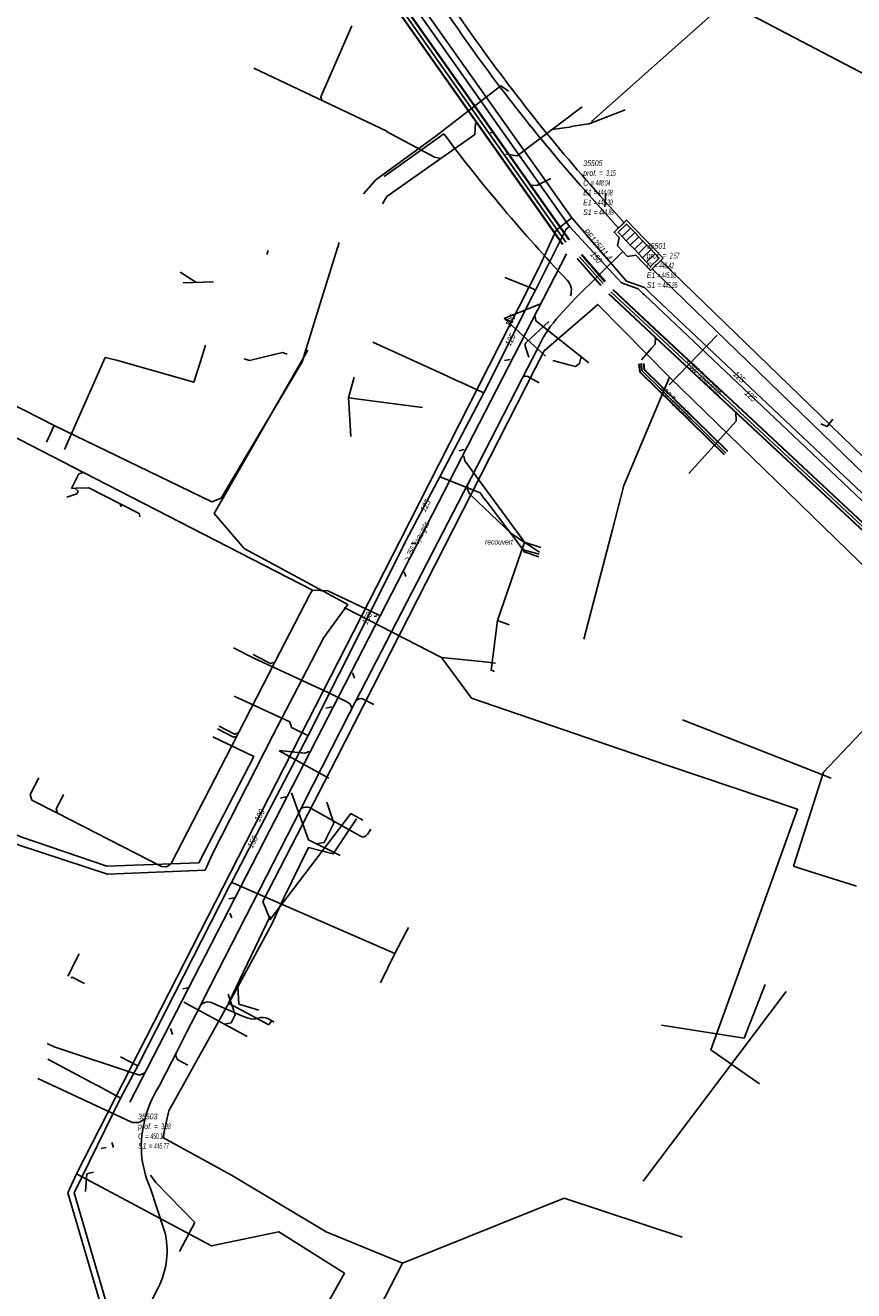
# Model space of a CAD drawing. Header units: metres. Extents: x 2695563 to 2696938, y 1260544 to 1262032.
# Tile 130 of 256: x 2696604 to 2696677, y 1261103 to 1261215. Entities that reach past the tile are written whole.
import ezdxf

# ---------------------------------------------------------------- set-up
doc = ezdxf.new("R2010")
doc.units = ezdxf.units.M
doc.header["$LTSCALE"] = 100
doc.linetypes.add('AUSGEZOGEN', pattern=[0])
for name, color, linetype in [('Eau portable_Cadastre des conduites_Conduite', 171, 'AUSGEZOGEN'), ('Eau potable_Cadastre des conduites_Conduite_Texte', 171, 'AUSGEZOGEN'), ('EU_Cadastre des conduites', 24, 'AUSGEZOGEN'), ('EU_Cadastre des conduites – Texte', 7, 'AUSGEZOGEN'), ('EU_Cadastre des conduites_Regard normalisé – Texte', 24, 'AUSGEZOGEN'), ('Gaz_Cadastre des conduites_Conduite', 32, 'AUSGEZOGEN'), ('Gaz_Cadastre des conduites_Conduite_Texte', 32, 'AUSGEZOGEN'), ('Réseau électrique_Cadastre des conduite_Bord du tracé', 1, 'AUSGEZOGEN'), ('Réseau électrique_Cadastre des conduite_Tronçon de tracé', 1, 'AUSGEZOGEN'), ('Réseau électrique_Cadastre des conduites_Ouvrage_Surface-Ligne-Point', 1, 'AUSGEZOGEN'), ('TV_Cadastre des conduites_CONDUITE', 92, 'AUSGEZOGEN'), ('Télécommunications_SW_Cadastre des conduites_Bord du tracé', 94, 'AUSGEZOGEN')]:
    doc.layers.add(name, color=color, linetype=linetype)
doc.styles.add('ARIAL', font='arial.ttf')
pattern_1 = [(0, (2708005, 1273150), (6075, 6075), [6075, -6075]), (90, (2708005, 1273150), (-6075, 6075), [6075, -6075])]

# ---------------------------------------------------------------- blocks, each defined once
blk = doc.blocks.new('COMPLEXOBJECT_1594')
at = {"layer": 'Réseau électrique_Cadastre des conduite_Bord du tracé', "color": 1, "linetype": 'AUSGEZOGEN', "transparency": 33554687}
blk.add_line((6624.35, 11240.95), (6623.73, 11240.58), dxfattribs=at)
blk.add_lwpolyline([(6652.95, 11200), (6655.49, 11197.12), (6656, 11197.59), (6653.85, 11200)], dxfattribs=at)
for centre, radius, start, end in [((6669.93, 11267.36), 53.4, 210.0899, 216.0691), ((6670.28, 11267.58), 53.09, 210.1036, 216.0539), ((8202.27, 12301.77), 1902.17, 214.07899, 214.85437), ((8193.17, 12295.53), 1890.42, 214.07642, 214.85673), ((6774.39, 11307.45), 161.48, 214.8822, 221.7139), ((6765.31, 11300.71), 150.89, 214.7533, 221.8698)]:
    blk.add_arc(centre, radius, start, end, dxfattribs=at)
blk = doc.blocks.new('COMPLEXOBJECT_1621')
at = {"layer": 'Réseau électrique_Cadastre des conduite_Bord du tracé', "color": 1, "linetype": 'AUSGEZOGEN', "transparency": 33554687}
blk.add_lwpolyline([(6659.23, 11194.26), (6658.48, 11193.54), (6681.9, 11170.83), (6682.62, 11171.57), (6660.26, 11193.23)], dxfattribs=at)
blk.add_arc((6766.25, 11300.77), 150.98, 224.8613, 225.4159, dxfattribs=at)
blk = doc.blocks.new('COMPLEXOBJECT_2086')
at = {"layer": 'Réseau électrique_Cadastre des conduite_Tronçon de tracé', "color": 1, "linetype": 'AUSGEZOGEN', "transparency": 33554687}
for p, q in [((6647.35, 11187.01), (6649.38, 11188.89)), ((6647.61, 11185.76), (6647.29, 11186.73))]:
    blk.add_line(p, q, dxfattribs=at)
blk.add_arc((6647.55, 11186.82), 0.283, 136.926, 198.9119, dxfattribs=at)
blk = doc.blocks.new('COMPLEXOBJECT_2101')
at = {"layer": 'Réseau électrique_Cadastre des conduite_Tronçon de tracé', "color": 1, "linetype": 'AUSGEZOGEN', "transparency": 33554687}
blk.add_lwpolyline([(6648.55, 11168.58), (6646.06, 11170.22), (6642.49, 11173.59)], dxfattribs=at)
blk.add_arc((6643.15, 11174.28), 0.956, 155.0789, 226.5137, dxfattribs=at)
blk = doc.blocks.new('COMPLEXOBJECT_2110')
at = {"layer": 'Réseau électrique_Cadastre des conduite_Tronçon de tracé', "color": 1, "linetype": 'AUSGEZOGEN', "transparency": 33554687}
for p, q in [((6615.52, 11108.75), (6614.24, 11112.58)), ((6612.37, 11098.68), (6614.95, 11103.75))]:
    blk.add_line(p, q, dxfattribs=at)
for centre, radius, start, end in [((6622.46, 11116.23), 8.99, 164.2793, 203.9975), ((6608.57, 11107.01), 7.17, 332.9914, 14.0867)]:
    blk.add_arc(centre, radius, start, end, dxfattribs=at)
blk = doc.blocks.new('COMPLEXOBJECT_2148')
at = {"layer": 'Réseau électrique_Cadastre des conduite_Tronçon de tracé', "color": 1, "linetype": 'AUSGEZOGEN', "transparency": 33554687}
blk.add_line((6617.56, 11123.38), (6616.69, 11123.83), dxfattribs=at)
blk.add_arc((6617.14, 11124.26), 0.621, 140.5652, 222.9401, dxfattribs=at)
blk = doc.blocks.new('COMPLEXOBJECT_2150')
at = {"layer": 'Réseau électrique_Cadastre des conduite_Tronçon de tracé', "color": 1, "linetype": 'AUSGEZOGEN', "transparency": 33554687}
blk.add_line((6650.01, 11189.09), (6650.57, 11189.7), dxfattribs=at)
blk.add_arc((6658.49, 11181.89), 11.12, 139.6352, 155.9893, dxfattribs=at)
blk = doc.blocks.new('COMPLEXOBJECT_2530')
at = {"layer": 'Réseau électrique_Cadastre des conduite_Tronçon de tracé', "color": 1, "linetype": 'AUSGEZOGEN', "transparency": 33554687}
for p, q in [((6632.77, 11143.54), (6628.28, 11146.06)), ((6633.69, 11144.16), (6633.38, 11143.68))]:
    blk.add_line(p, q, dxfattribs=at)
for centre, radius, start, end in [((6627.99, 11145.22), 0.893, 70.9134, 120.0623), ((6632.99, 11143.95), 0.468, 241.7198, 325.3288)]:
    blk.add_arc(centre, radius, start, end, dxfattribs=at)
blk = doc.blocks.new('COMPLEXOBJECT_2633')
at = {"layer": 'Réseau électrique_Cadastre des conduite_Tronçon de tracé', "color": 1, "linetype": 'AUSGEZOGEN', "transparency": 33554687}
blk.add_lwpolyline([(6631.63, 11155.34), (6629.99, 11156.17), (6623.37, 11159.22)], dxfattribs=at)
blk.add_arc((6631.38, 11154.79), 0.603, 317.8159, 65.2204, dxfattribs=at)
blk = doc.blocks.new('COMPLEXOBJECT_2735')
at = {"layer": 'Réseau électrique_Cadastre des conduite_Tronçon de tracé', "color": 1, "linetype": 'AUSGEZOGEN', "transparency": 33554687}
for centre, radius, start, end in [((6758.34, 11293.96), 147.7, 216.8277, 223.3741), ((6650.04, 11191.62), 1.31, 339.0384, 44.1235)]:
    blk.add_arc(centre, radius, start, end, dxfattribs=at)
blk = doc.blocks.new('COMPLEXOBJECT_2737')
at = {"layer": 'Réseau électrique_Cadastre des conduite_Tronçon de tracé', "color": 1, "linetype": 'AUSGEZOGEN', "transparency": 33554687}
blk.add_line((6615.07, 11121.58), (6616.66, 11124.65), dxfattribs=at)
blk.add_arc((6624.82, 11115.59), 11.45, 148.4535, 161.8826, dxfattribs=at)
blk = doc.blocks.new('COMPLEXOBJECT_2738')
at = {"layer": 'Réseau électrique_Cadastre des conduite_Tronçon de tracé', "color": 1, "linetype": 'AUSGEZOGEN', "transparency": 33554687}
blk.add_line((6612.54, 11118.38), (6604.35, 11122.18), dxfattribs=at)
blk.add_arc((6612.96, 11119.43), 1.13, 248.0839, 317.9119, dxfattribs=at)
blk = doc.blocks.new('COMPLEXOBJECT_2739')
at = {"layer": 'Réseau électrique_Cadastre des conduite_Tronçon de tracé', "color": 1, "linetype": 'AUSGEZOGEN', "transparency": 33554687}
blk.add_line((6625.18, 11127.16), (6624.6, 11127.48), dxfattribs=at)
blk.add_lwpolyline([(6622.89, 11127.5), (6622.33, 11127.71), (6619.78, 11128.82)], dxfattribs=at)
for centre, radius, start, end in [((6619.33, 11128.08), 0.863, 59.2553, 139.2962), ((6623.35, 11129.07), 1.64, 253.6553, 285.0499), ((6624.17, 11126.46), 1.11, 66.8748, 110.7785)]:
    blk.add_arc(centre, radius, start, end, dxfattribs=at)

msp = doc.modelspace()

# ---------------------------------------------------------------- hatches: boundary and pattern name
at = {"layer": 'Réseau électrique_Cadastre des conduite_Bord du tracé', "lineweight": 18, "transparency": 33554687}
h = msp.add_hatch(dxfattribs=at)
h.set_pattern_fill('MUSTER', color=1, scale=6075, style=0, pattern_type=2)
h.set_pattern_definition(pattern_1)
h.paths.add_polyline_path([(2696642.89, 1261214.91), (2696642.42, 1261215.59), (2696641.94, 1261216.28), (2696641.47, 1261216.96), (2696641, 1261217.64), (2696640.52, 1261218.32), (2696640.05, 1261219.01), (2696639.58, 1261219.69), (2696639.11, 1261220.37), (2696638.63, 1261221.05), (2696638.16, 1261221.74), (2696637.69, 1261222.42), (2696637.22, 1261223.11), (2696636.75, 1261223.79), (2696636.28, 1261224.47), (2696635.81, 1261225.16), (2696635.34, 1261225.84), (2696634.87, 1261226.53), (2696634.4, 1261227.21), (2696633.93, 1261227.9), (2696633.46, 1261228.58), (2696632.99, 1261229.27), (2696632.52, 1261229.96), (2696632.06, 1261230.64), (2696631.59, 1261231.33), (2696631.12, 1261232.02), (2696630.65, 1261232.7), (2696630.19, 1261233.39), (2696629.72, 1261234.08), (2696629.25, 1261234.76), (2696628.79, 1261235.45), (2696628.32, 1261236.14), (2696628.22, 1261236.28), (2696628.11, 1261236.43), (2696628.01, 1261236.57), (2696627.91, 1261236.72), (2696627.81, 1261236.86), (2696627.7, 1261237.01), (2696627.6, 1261237.15), (2696627.5, 1261237.3), (2696627.4, 1261237.45), (2696627.3, 1261237.59), (2696627.2, 1261237.74), (2696627.1, 1261237.89), (2696627, 1261238.04), (2696626.91, 1261238.19), (2696626.81, 1261238.33), (2696626.71, 1261238.48), (2696626.61, 1261238.63), (2696626.52, 1261238.78), (2696626.42, 1261238.93), (2696626.33, 1261239.08), (2696626.23, 1261239.23), (2696626.14, 1261239.38), (2696626.05, 1261239.54), (2696625.95, 1261239.69), (2696625.86, 1261239.84), (2696625.77, 1261239.99), (2696625.68, 1261240.14), (2696625.58, 1261240.3), (2696625.49, 1261240.45), (2696625.4, 1261240.6), (2696625.31, 1261240.76), (2696624.7, 1261240.4), (2696624.79, 1261240.24), (2696624.88, 1261240.08), (2696624.97, 1261239.93), (2696625.06, 1261239.78), (2696625.16, 1261239.62), (2696625.25, 1261239.47), (2696625.34, 1261239.31), (2696625.44, 1261239.16), (2696625.53, 1261239.01), (2696625.63, 1261238.86), (2696625.72, 1261238.7), (2696625.82, 1261238.55), (2696625.91, 1261238.4), (2696626.01, 1261238.25), (2696626.11, 1261238.1), (2696626.21, 1261237.95), (2696626.3, 1261237.8), (2696626.4, 1261237.65), (2696626.5, 1261237.5), (2696626.6, 1261237.35), (2696626.7, 1261237.2), (2696626.81, 1261237.05), (2696626.91, 1261236.9), (2696627.01, 1261236.75), (2696627.11, 1261236.61), (2696627.21, 1261236.46), (2696627.32, 1261236.31), (2696627.42, 1261236.17), (2696627.53, 1261236.02), (2696627.63, 1261235.87), (2696627.74, 1261235.73), (2696628.2, 1261235.04), (2696628.67, 1261234.35), (2696629.14, 1261233.67), (2696629.6, 1261232.98), (2696630.07, 1261232.29), (2696630.54, 1261231.6), (2696631, 1261230.92), (2696631.47, 1261230.23), (2696631.94, 1261229.55), (2696632.41, 1261228.86), (2696632.87, 1261228.17), (2696633.34, 1261227.49), (2696633.81, 1261226.8), (2696634.28, 1261226.12), (2696634.75, 1261225.43), (2696635.22, 1261224.75), (2696635.69, 1261224.07), (2696636.16, 1261223.38), (2696636.63, 1261222.7), (2696637.1, 1261222.01), (2696637.58, 1261221.33), (2696638.05, 1261220.65), (2696638.52, 1261219.96), (2696638.99, 1261219.28), (2696639.46, 1261218.6), (2696639.94, 1261217.91), (2696640.41, 1261217.23), (2696640.88, 1261216.55), (2696641.36, 1261215.87), (2696641.83, 1261215.19), (2696642.31, 1261214.5), (2696642.65, 1261214.01), (2696643, 1261213.51), (2696643.35, 1261213.02), (2696643.7, 1261212.53), (2696644.05, 1261212.04), (2696644.41, 1261211.55), (2696644.77, 1261211.06), (2696645.13, 1261210.58), (2696645.49, 1261210.09), (2696645.85, 1261209.61), (2696646.22, 1261209.13), (2696646.58, 1261208.65), (2696646.95, 1261208.17), (2696647.32, 1261207.69), (2696647.7, 1261207.21), (2696648.07, 1261206.74), (2696648.45, 1261206.27), (2696648.83, 1261205.8), (2696649.21, 1261205.33), (2696649.59, 1261204.86), (2696649.97, 1261204.39), (2696650.36, 1261203.93), (2696650.75, 1261203.46), (2696651.14, 1261203), (2696651.53, 1261202.54), (2696651.92, 1261202.08), (2696652.32, 1261201.62), (2696652.71, 1261201.17), (2696653.11, 1261200.71), (2696653.51, 1261200.26), (2696653.92, 1261199.81), (2696656.46, 1261196.93), (2696656.97, 1261197.4), (2696654.82, 1261199.81), (2696654.41, 1261200.28), (2696654, 1261200.74), (2696653.59, 1261201.21), (2696653.18, 1261201.68), (2696652.77, 1261202.15), (2696652.37, 1261202.62), (2696651.97, 1261203.1), (2696651.57, 1261203.57), (2696651.17, 1261204.05), (2696650.78, 1261204.53), (2696650.38, 1261205.01), (2696649.99, 1261205.49), (2696649.6, 1261205.97), (2696649.21, 1261206.45), (2696648.82, 1261206.94), (2696648.44, 1261207.43), (2696648.06, 1261207.92), (2696647.67, 1261208.41), (2696647.3, 1261208.9), (2696646.92, 1261209.39), (2696646.54, 1261209.89), (2696646.17, 1261210.38), (2696645.8, 1261210.88), (2696645.43, 1261211.38), (2696645.06, 1261211.88), (2696644.69, 1261212.38), (2696644.33, 1261212.89), (2696643.97, 1261213.39), (2696643.61, 1261213.9), (2696643.25, 1261214.4)], flags=0)
h = msp.add_hatch(dxfattribs=at)
h.set_pattern_fill('MUSTER', color=1, scale=6075, style=0, pattern_type=2)
h.set_pattern_definition(pattern_1)
h.paths.add_polyline_path([(2696661.23, 1261193.04), (2696661.2, 1261193.08), (2696661.16, 1261193.11), (2696661.13, 1261193.14), (2696661.1, 1261193.17), (2696661.06, 1261193.21), (2696661.03, 1261193.24), (2696661, 1261193.27), (2696660.96, 1261193.31), (2696660.93, 1261193.34), (2696660.9, 1261193.37), (2696660.86, 1261193.41), (2696660.83, 1261193.44), (2696660.8, 1261193.47), (2696660.76, 1261193.51), (2696660.73, 1261193.54), (2696660.7, 1261193.57), (2696660.66, 1261193.61), (2696660.63, 1261193.64), (2696660.59, 1261193.67), (2696660.56, 1261193.71), (2696660.53, 1261193.74), (2696660.49, 1261193.77), (2696660.46, 1261193.81), (2696660.43, 1261193.84), (2696660.39, 1261193.87), (2696660.36, 1261193.91), (2696660.33, 1261193.94), (2696660.29, 1261193.97), (2696660.26, 1261194.01), (2696660.23, 1261194.04), (2696660.19, 1261194.07), (2696659.44, 1261193.35), (2696682.87, 1261170.64), (2696683.59, 1261171.38)], flags=0)
at = {"layer": 'Réseau électrique_Cadastre des conduites_Ouvrage_Surface-Ligne-Point', "lineweight": 18, "transparency": 33554687}
h = msp.add_hatch(dxfattribs=at)
h.set_pattern_fill('MUSTER', color=1, scale=4050, style=0, pattern_type=2)
h.set_pattern_definition([(0, (2703955, 1269100), (4050, 4050), [4050, -4050]), (90, (2703955, 1269100), (-4050, 4050), [4050, -4050])])
h.paths.add_polyline_path([(2696660.42, 1261194.28), (2696657.19, 1261197.64), (2696656.08, 1261196.56), (2696656.52, 1261196.11), (2696656.37, 1261195.37), (2696657.27, 1261194.44), (2696658.01, 1261194.54), (2696659.29, 1261193.2)], flags=0)

# ---------------------------------------------------------------- linework, layer by layer
at = {"layer": 'Eau portable_Cadastre des conduites_Conduite', "color": 7, "linetype": 'AUSGEZOGEN', "transparency": 33554687}
for p, q in [((2696637.78, 1261169.44), (2696637.32, 1261168.53)), ((2696622.22, 1261138.98), (2696614.12, 1261123.13)), ((2696636.78, 1261133.01), (2696637.96, 1261135.3)), ((2696614.12, 1261123.13), (2696612.62, 1261123.9)), ((2696608.52, 1261111.92), (2696611.66, 1261101.19))]:
    msp.add_line(p, q, dxfattribs=at)
for points in [[(2696621.23, 1261238.76), (2696623.29, 1261237.98), (2696652.17, 1261197.07)], [(2696652.17, 1261197.07), (2696651.84, 1261196.81), (2696650.11, 1261193.34), (2696649.17, 1261191.45), (2696648.99, 1261191.14)], [(2696652.17, 1261197.07), (2696656.34, 1261192.51), (2696656.73, 1261192.1), (2696658.19, 1261191.59)], [(2696649.17, 1261191.45), (2696648.89, 1261191.61), (2696646.45, 1261192.57)], [(2696658.19, 1261191.59), (2696658.44, 1261191.35), (2696658.62, 1261191.18), (2696658.75, 1261191.06), (2696682.25, 1261168.82), (2696689.34, 1261162.1)], [(2696648.99, 1261191.14), (2696648.88, 1261190.91), (2696644.6, 1261182.42), (2696640.73, 1261175.02), (2696637.78, 1261169.44)], [(2696642.64, 1261183.32), (2696642.48, 1261183.39), (2696641.02, 1261184.06), (2696634.84, 1261186.89)], [(2696644.6, 1261182.42), (2696643.77, 1261182.8), (2696642.64, 1261183.32)], [(2696640.73, 1261175.02), (2696641.26, 1261174.81), (2696644, 1261173.71), (2696644.28, 1261173.6)], [(2696644.28, 1261173.6), (2696644.42, 1261173.41), (2696644.61, 1261173.15), (2696644.9, 1261172.77), (2696646.8, 1261170.25), (2696648.07, 1261168.58), (2696649.47, 1261168.2)], [(2696637.32, 1261168.53), (2696629.14, 1261152.22), (2696622.84, 1261140.17)], [(2696629.14, 1261152.22), (2696628.94, 1261152.32), (2696627.68, 1261152.94), (2696627.51, 1261153.43), (2696624.9, 1261154.64), (2696624.35, 1261154.89), (2696622.99, 1261155.51), (2696622.62, 1261155.68)], [(2696622.84, 1261140.17), (2696622.37, 1261139.28), (2696622.22, 1261138.98)], [(2696622.37, 1261139.28), (2696622.55, 1261139.21), (2696627.88, 1261136.89), (2696636.78, 1261133.01), (2696635.51, 1261130.42)], [(2696610.63, 1261121.35), (2696610.49, 1261121.43), (2696606.22, 1261123.72)], [(2696614.12, 1261123.13), (2696612.62, 1261120.28), (2696608.52, 1261111.92)], [(2696612.62, 1261120.28), (2696612.46, 1261120.37), (2696610.63, 1261121.35)]]:
    msp.add_lwpolyline(points, dxfattribs=at)
at = {"layer": 'EU_Cadastre des conduites', "linetype": 'AUSGEZOGEN', "transparency": 33554687}
for p, q in [((2696651.54, 1261195.49), (2696623.57, 1261235.14)), ((2696651.55, 1261195.5), (2696623.59, 1261235.15)), ((2696651.57, 1261195.51), (2696623.6, 1261235.16)), ((2696652.11, 1261195.89), (2696624.14, 1261235.55)), ((2696652.13, 1261195.91), (2696624.16, 1261235.56)), ((2696652.14, 1261195.92), (2696624.18, 1261235.57)), ((2696654.91, 1261191.88), (2696652.83, 1261194.24)), ((2696654.92, 1261191.89), (2696652.84, 1261194.25)), ((2696654.94, 1261191.91), (2696652.86, 1261194.26)), ((2696655.28, 1261192.21), (2696653.2, 1261194.57)), ((2696655.3, 1261192.22), (2696653.22, 1261194.58)), ((2696655.31, 1261192.24), (2696653.23, 1261194.59)), ((2696659.64, 1261188.04), (2696655.96, 1261191.49)), ((2696659.66, 1261188.06), (2696655.97, 1261191.5)), ((2696659.67, 1261188.07), (2696655.99, 1261191.52)), ((2696659.3, 1261187.68), (2696655.62, 1261191.12)), ((2696659.32, 1261187.69), (2696655.63, 1261191.14)), ((2696659.33, 1261187.7), (2696655.64, 1261191.15)), ((2696666.92, 1261181.28), (2696659.66, 1261188.06)), ((2696666.94, 1261181.3), (2696659.67, 1261188.07)), ((2696666.57, 1261180.9), (2696659.3, 1261187.68)), ((2696666.58, 1261180.92), (2696659.32, 1261187.69)), ((2696666.6, 1261180.93), (2696659.33, 1261187.7)), ((2696666.91, 1261181.27), (2696659.64, 1261188.04)), ((2696658.35, 1261184.25), (2696658.27, 1261184.96)), ((2696658.37, 1261184.26), (2696658.29, 1261184.96)), ((2696658.39, 1261184.27), (2696658.31, 1261184.97)), ((2696658.73, 1261184.44), (2696658.66, 1261185.01)), ((2696658.75, 1261184.45), (2696658.68, 1261185.01)), ((2696658.77, 1261184.46), (2696658.7, 1261185.01)), ((2696665.78, 1261176.96), (2696658.35, 1261184.25)), ((2696665.79, 1261176.97), (2696658.37, 1261184.26)), ((2696665.81, 1261176.99), (2696658.39, 1261184.27)), ((2696666.06, 1261177.24), (2696658.73, 1261184.44)), ((2696666.08, 1261177.26), (2696658.75, 1261184.45)), ((2696666.09, 1261177.27), (2696658.77, 1261184.46)), ((2696678.55, 1261169.73), (2696666.57, 1261180.9)), ((2696678.57, 1261169.74), (2696666.58, 1261180.92)), ((2696678.58, 1261169.76), (2696666.6, 1261180.93)), ((2696678.89, 1261170.09), (2696666.91, 1261181.27)), ((2696678.91, 1261170.11), (2696666.92, 1261181.28)), ((2696678.92, 1261170.12), (2696666.94, 1261181.3))]:
    msp.add_line(p, q, dxfattribs=at)
at = {"layer": 'EU_Cadastre des conduites', "color": 255, "transparency": 33554687}
for p, q in [((2696651.84, 1261195.7), (2696623.87, 1261235.36)), ((2696655.11, 1261192.06), (2696653.03, 1261194.41)), ((2696659.49, 1261187.87), (2696655.8, 1261191.32)), ((2696666.75, 1261181.1), (2696659.49, 1261187.87)), ((2696658.56, 1261184.35), (2696658.48, 1261184.99)), ((2696665.94, 1261177.11), (2696658.56, 1261184.35)), ((2696678.74, 1261169.93), (2696666.75, 1261181.1))]:
    msp.add_line(p, q, dxfattribs=at)
at = {"layer": 'EU_Cadastre des conduites', "color": 24, "linetype": 'AUSGEZOGEN', "transparency": 33554687}
for p, q in [((2696676.89, 1261226.62), (2696654.1, 1261206.32)), ((2696624.36, 1261211.02), (2696636.06, 1261205.46)), ((2696657.07, 1261207.34), (2696653.8, 1261206.1)), ((2696653.8, 1261206.11), (2696652.31, 1261205.88)), ((2696645.56, 1261205.35), (2696645.17, 1261205.32)), ((2696652.32, 1261205.86), (2696650.63, 1261205.63)), ((2696635.69, 1261199.08), (2696636.07, 1261199.7)), ((2696625.62, 1261194.97), (2696625.51, 1261194.59)), ((2696613.43, 1261119.93), (2696651.88, 1261194.67)), ((2696617.86, 1261193.06), (2696619.25, 1261192.17)), ((2696618.12, 1261192.12), (2696620.79, 1261192.2)), ((2696646.4, 1261188.96), (2696649.59, 1261190.27)), ((2696647.08, 1261188.68), (2696646.4, 1261188.96)), ((2696650.05, 1261185.65), (2696646.4, 1261188.96)), ((2696658.49, 1261185.33), (2696659.42, 1261186.38)), ((2696646.44, 1261185.27), (2696646.92, 1261185.35)), ((2696652.1, 1261184.88), (2696650.68, 1261185.27)), ((2696632.69, 1261181.99), (2696633.18, 1261183.8)), ((2696632.89, 1261178.57), (2696632.69, 1261182.02)), ((2696639.21, 1261181.11), (2696632.69, 1261181.99)), ((2696642.43, 1261177.3), (2696642.87, 1261177.43)), ((2696638.21, 1261169.12), (2696638.62, 1261169.16)), ((2696645.81, 1261162.35), (2696648.18, 1261169.25)), ((2696649.63, 1261168.79), (2696648.18, 1261169.25)), ((2696637.75, 1261166.22), (2696637.6, 1261166.64)), ((2696634.94, 1261162.7), (2696635.22, 1261162.77)), ((2696646.84, 1261161.97), (2696645.81, 1261162.35)), ((2696624.3, 1261159.36), (2696624.72, 1261159.14)), ((2696633.21, 1261157.29), (2696633.04, 1261157.74)), ((2696630.69, 1261154.64), (2696631.23, 1261154.74)), ((2696630.97, 1261148.48), (2696626.57, 1261150.88)), ((2696626.6, 1261150.89), (2696627.66, 1261150.78)), ((2696607.6, 1261147.03), (2696607.46, 1261146.76)), ((2696626.7, 1261146.71), (2696627.18, 1261146.82)), ((2696622.14, 1261137.84), (2696622.62, 1261137.91)), ((2696622.4, 1261136.16), (2696622.23, 1261136.58)), ((2696608.96, 1261132.98), (2696607.96, 1261131.02)), ((2696618.09, 1261129.9), (2696618.55, 1261130)), ((2696658.65, 1261112.96), (2696671.24, 1261129.68)), ((2696623.76, 1261125.69), (2696618.19, 1261128.73)), ((2696617.19, 1261125.88), (2696617, 1261126.41)), ((2696610.9, 1261115.84), (2696611.34, 1261115.93)), ((2696611.99, 1261115.92), (2696611.85, 1261116.36))]:
    msp.add_line(p, q, dxfattribs=at)
for points in [[(2696680.2, 1261209.4), (2696666.27, 1261216.7), (2696665.8, 1261216.68)], [(2696632.97, 1261214.75), (2696630.25, 1261208.5), (2696630.35, 1261208.19)], [(2696653.28, 1261207.61), (2696647.54, 1261203.31), (2696646.56, 1261203.44)], [(2696636.07, 1261199.7), (2696643.82, 1261205.17), (2696643.88, 1261206.17)], [(2696636.05, 1261205.45), (2696640.27, 1261203.18), (2696640.82, 1261203.05)], [(2696650.5, 1261201.29), (2696649.27, 1261200.67), (2696648.69, 1261200.71)], [(2696653.86, 1261185.05), (2696649.2, 1261188.75), (2696649.14, 1261189.15)], [(2696659.42, 1261186.38), (2696659.71, 1261186.71), (2696659.72, 1261187.33)], [(2696623.5, 1261185.41), (2696623.96, 1261185.27), (2696626.89, 1261185.96), (2696627.29, 1261185.83)], [(2696652.09, 1261184.88), (2696652.69, 1261184.75), (2696653.04, 1261185), (2696653.19, 1261185.58)], [(2696662.67, 1261175.32), (2696666.84, 1261179.92), (2696666.8, 1261180.76)], [(2696602.54, 1261178.91), (2696602.85, 1261178.75), (2696609.35, 1261175.4), (2696629.52, 1261165.04)], [(2696648.18, 1261169.25), (2696642.93, 1261176.43), (2696642.86, 1261176.84)], [(2696608.28, 1261173.99), (2696608.94, 1261175.27), (2696609.35, 1261175.4)], [(2696607.89, 1261173.23), (2696608.76, 1261173.51), (2696608.89, 1261173.76), (2696608.62, 1261174)], [(2696614.29, 1261171.5), (2696614.32, 1261171.55), (2696614.25, 1261171.78), (2696612.58, 1261172.64), (2696609.81, 1261174.06), (2696608.66, 1261174.01), (2696608.28, 1261173.99)], [(2696612.64, 1261172.36), (2696612.66, 1261172.41), (2696612.58, 1261172.64)], [(2696649.46, 1261167.98), (2696648.17, 1261168.4), (2696648.03, 1261168.76)], [(2696616.7, 1261140.65), (2696617.08, 1261140.95), (2696622.85, 1261152.17), (2696622.99, 1261152.45), (2696626.2, 1261158.7), (2696629.27, 1261164.66), (2696629.53, 1261165.04)], [(2696629.53, 1261165.04), (2696630.88, 1261164.98), (2696635.38, 1261162.82)], [(2696645.54, 1261157.86), (2696645.25, 1261157.97), (2696645.81, 1261162.35)], [(2696624.73, 1261159.14), (2696625.82, 1261158.58), (2696626.2, 1261158.7)], [(2696621.14, 1261152.81), (2696622.57, 1261152.08), (2696622.85, 1261152.17)], [(2696621.3, 1261153.05), (2696622.65, 1261152.34), (2696622.99, 1261152.45)], [(2696627.66, 1261150.78), (2696628.85, 1261150.68), (2696629.23, 1261150.82)], [(2696605.4, 1261148.49), (2696604.65, 1261147.04), (2696604.81, 1261146.54), (2696607.06, 1261145.38), (2696616.23, 1261140.67), (2696616.7, 1261140.65)], [(2696631.96, 1261141.64), (2696629.18, 1261143.02), (2696627.66, 1261147.18)], [(2696607.46, 1261146.76), (2696606.94, 1261145.75), (2696607.06, 1261145.38)], [(2696630.78, 1261146.34), (2696631.41, 1261144.5), (2696630.54, 1261142.81), (2696629.88, 1261142.67)], [(2696609.43, 1261130.38), (2696608.36, 1261130.92), (2696608.22, 1261130.88)], [(2696660.27, 1261126.7), (2696667.53, 1261125.55), (2696669.39, 1261130.28)], [(2696622.1, 1261129.44), (2696622.72, 1261127.6), (2696622.36, 1261126.91), (2696621.73, 1261126.8)], [(2696606.15, 1261125.1), (2696606.77, 1261124.8), (2696614.28, 1261122.3), (2696614.68, 1261122.46)], [(2696609.51, 1261112.05), (2696609.65, 1261113.6), (2696610.23, 1261113.75)]]:
    msp.add_lwpolyline(points, dxfattribs=at)
at = {"layer": 'Gaz_Cadastre des conduites_Conduite', "color": 32, "linetype": 'AUSGEZOGEN', "transparency": 33554687}
for p, q in [((2696637.2, 1261169.36), (2696608.73, 1261113.6)), ((2696608.73, 1261113.6), (2696607.97, 1261111.92)), ((2696607.97, 1261111.92), (2696611.12, 1261101.23))]:
    msp.add_line(p, q, dxfattribs=at)
for points in [[(2696621.59, 1261239.16), (2696623.64, 1261238.35), (2696652.36, 1261197.82)], [(2696652.36, 1261197.82), (2696650.99, 1261196.76), (2696649.6, 1261193.71)], [(2696658.75, 1261191.7), (2696657.19, 1261192.24), (2696652.36, 1261197.82)], [(2696649.6, 1261193.71), (2696649.46, 1261193.42), (2696637.2, 1261169.36)], [(2696689.54, 1261162.51), (2696682.59, 1261169.17), (2696659.21, 1261191.26), (2696658.98, 1261191.48), (2696658.75, 1261191.7)], [(2696619.62, 1261107.8), (2696619.42, 1261107.91), (2696619.19, 1261108.03), (2696608.73, 1261113.6)], [(2696619.62, 1261107.8), (2696620.62, 1261107.27), (2696625.56, 1261108.3), (2696626.54, 1261108.5), (2696632.35, 1261104.84), (2696630.94, 1261102.32)]]:
    msp.add_lwpolyline(points, dxfattribs=at)
at = {"layer": 'Réseau électrique_Cadastre des conduite_Tronçon de tracé', "color": 1, "linetype": 'AUSGEZOGEN', "transparency": 33554687}
for p, q in [((2696635.84, 1261201.49), (2696641.09, 1261205.24)), ((2696655.27, 1261198.79), (2696655.35, 1261200.01)), ((2696660.92, 1261183.13), (2696665.17, 1261187.49)), ((2696648.02, 1261183.73), (2696649.3, 1261186.23)), ((2696643.48, 1261174.94), (2696648.02, 1261183.73)), ((2696648.42, 1261183.87), (2696649.49, 1261183.31)), ((2696643.25, 1261174.49), (2696643.48, 1261174.94)), ((2696633.35, 1261155.29), (2696643.25, 1261174.49)), ((2696624.34, 1261159.03), (2696622.56, 1261159.95)), ((2696632.79, 1261154.2), (2696633.35, 1261155.29)), ((2696633.99, 1261155.42), (2696634.91, 1261154.97)), ((2696628.78, 1261146.34), (2696632.79, 1261154.2)), ((2696619.92, 1261128.99), (2696628.51, 1261145.8)), ((2696628.51, 1261145.8), (2696628.78, 1261146.34)), ((2696619.65, 1261128.45), (2696619.92, 1261128.99)), ((2696618.43, 1261126.07), (2696619.65, 1261128.45)), ((2696617.63, 1261124.46), (2696618.43, 1261126.07))]:
    msp.add_line(p, q, dxfattribs=at)
for points in [[(2696634.01, 1261199.96), (2696635.1, 1261201.17), (2696640.42, 1261205.06), (2696646.12, 1261209.47), (2696646.77, 1261208.99)], [(2696651.54, 1261189.51), (2696652.68, 1261190.75), (2696656.84, 1261194.88)], [(2696674.29, 1261179.67), (2696674.85, 1261179.45), (2696675.35, 1261180.09)], [(2696617.8, 1261106.75), (2696619.14, 1261109.33), (2696615.72, 1261112.85), (2696615.26, 1261113.5)]]:
    msp.add_lwpolyline(points, dxfattribs=at)
for centre, radius, start, end in [((2696648.29, 1261183.59), 0.306, 65.4027, 152.7547), ((2696633.75, 1261154.97), 0.51, 61.9099, 142.1457), ((2696626.65, 1261115.15), 12.34, 161.9962, 164.3202)]:
    msp.add_arc(centre, radius, start, end, dxfattribs=at)
at = {"layer": 'Réseau électrique_Cadastre des conduites_Ouvrage_Surface-Ligne-Point', "color": 1, "linetype": 'AUSGEZOGEN', "transparency": 33554687}
for points in [[(2696660.42, 1261194.28), (2696657.19, 1261197.64), (2696656.08, 1261196.56), (2696656.52, 1261196.11), (2696656.37, 1261195.37), (2696657.27, 1261194.44), (2696658.01, 1261194.54), (2696659.29, 1261193.2), (2696660.42, 1261194.28)], [(2696656.79, 1261196.18), (2696657.54, 1261196.91), (2696657.18, 1261197.29), (2696656.44, 1261196.56), (2696656.79, 1261196.18)], [(2696657.15, 1261195.81), (2696657.9, 1261196.54), (2696657.54, 1261196.91), (2696656.79, 1261196.18), (2696657.15, 1261195.81)], [(2696657.51, 1261195.43), (2696658.26, 1261196.16), (2696657.9, 1261196.54), (2696657.15, 1261195.81), (2696657.51, 1261195.43)], [(2696657.87, 1261195.06), (2696658.62, 1261195.79), (2696658.26, 1261196.16), (2696657.51, 1261195.43), (2696657.87, 1261195.06)], [(2696658.22, 1261194.68), (2696658.98, 1261195.42), (2696658.62, 1261195.79), (2696657.87, 1261195.06), (2696658.22, 1261194.68)], [(2696658.58, 1261194.31), (2696659.34, 1261195.04), (2696658.98, 1261195.42), (2696658.22, 1261194.68), (2696658.58, 1261194.31)], [(2696658.94, 1261193.93), (2696659.7, 1261194.67), (2696659.34, 1261195.04), (2696658.58, 1261194.31), (2696658.94, 1261193.93)], [(2696659.29, 1261193.55), (2696660.06, 1261194.29), (2696659.7, 1261194.67), (2696658.94, 1261193.93), (2696659.29, 1261193.55)]]:
    msp.add_lwpolyline(points, close=True, dxfattribs=at)
at = {"layer": 'TV_Cadastre des conduites_CONDUITE', "color": 92, "linetype": 'AUSGEZOGEN', "transparency": 33554687}
for p, q in [((2696620.87, 1261171.78), (2696629.1, 1261186.17)), ((2696675.21, 1261148.47), (2696662.12, 1261153.61)), ((2696622.94, 1261130.08), (2696625.93, 1261135.61)), ((2696637.44, 1261105.74), (2696634.69, 1261100.37))]:
    msp.add_line(p, q, dxfattribs=at)
for points in [[(2696620.87, 1261171.78), (2696623.51, 1261168.7), (2696632.62, 1261163.76), (2696630.51, 1261160.85), (2696626.05, 1261152.28), (2696620.74, 1261141.85), (2696620.05, 1261140.36), (2696611.46, 1261140.02), (2696603.67, 1261142.56), (2696597.83, 1261145.2), (2696601.16, 1261151.75), (2696600.48, 1261152.18), (2696598.02, 1261152.72)], [(2696598.02, 1261152.72), (2696599.18, 1261153.03), (2696600.98, 1261152.66), (2696601.97, 1261151.98), (2696598.75, 1261145.66), (2696603.83, 1261143.3), (2696611.39, 1261140.7), (2696619.51, 1261141.01), (2696624.34, 1261150.37), (2696620.75, 1261152.12)], [(2696625.93, 1261135.61), (2696626.96, 1261137.85), (2696629.18, 1261142.35), (2696631.34, 1261141.81), (2696633.4, 1261144.88)], [(2696637.44, 1261105.74), (2696630.71, 1261108.5), (2696622.38, 1261113.48), (2696616.34, 1261116.82), (2696616.87, 1261119.15), (2696622.94, 1261130.08)], [(2696622.94, 1261130.08), (2696623.04, 1261128.56), (2696624.79, 1261128.02)], [(2696662.08, 1261108.03), (2696651.7, 1261111.45), (2696637.44, 1261105.74)]]:
    msp.add_lwpolyline(points, dxfattribs=at)
at = {"layer": 'Télécommunications_SW_Cadastre des conduites_Bord du tracé', "color": 94, "linetype": 'AUSGEZOGEN', "transparency": 33554687}
for p, q in [((2696606.75, 1261179.54), (2696606.08, 1261178.07)), ((2696640.87, 1261159.11), (2696632.3, 1261163.49)), ((2696644.4, 1261158.74), (2696640.87, 1261159.11)), ((2696645.64, 1261158.61), (2696644.4, 1261158.74))]:
    msp.add_line(p, q, dxfattribs=at)
for points in [[(2696606.75, 1261179.54), (2696620.65, 1261172.8), (2696621.48, 1261173.15), (2696628.6, 1261185.15), (2696629.79, 1261188.96), (2696631.88, 1261195.65)], [(2696661, 1261183.76), (2696654.65, 1261190.2), (2696653.95, 1261189.57), (2696649.92, 1261186.11), (2696631.6, 1261150.14), (2696625.14, 1261137.59), (2696625.79, 1261136.01), (2696632.9, 1261145.35), (2696633.96, 1261144.76)], [(2696587.62, 1261185.08), (2696589.49, 1261188.36), (2696606.75, 1261179.54)], [(2696607.66, 1261177.41), (2696611.27, 1261185.52), (2696612.24, 1261185.28), (2696619.08, 1261183.36), (2696619.64, 1261185.17), (2696620.09, 1261186.61)], [(2696684.99, 1261160.46), (2696660.96, 1261183.8), (2696656.95, 1261174.25), (2696655.94, 1261170.38), (2696653.41, 1261160.71)], [(2696640.87, 1261159.11), (2696643.53, 1261155.52), (2696660.72, 1261149.61), (2696672.24, 1261145.73), (2696666.98, 1261131.11), (2696664.6, 1261124.53), (2696668.89, 1261121.54)], [(2696677.43, 1261138.95), (2696672.67, 1261140.46), (2696671.9, 1261140.7), (2696674.53, 1261148.99), (2696685, 1261160.03)], [(2696625.78, 1261136.3), (2696622.11, 1261128.64), (2696625.66, 1261126.74), (2696625.97, 1261127.14)]]:
    msp.add_lwpolyline(points, dxfattribs=at)

# ---------------------------------------------------------------- block references
at = {"layer": 'Réseau électrique_Cadastre des conduite_Bord du tracé', "color": 1, "linetype": 'AUSGEZOGEN', "lineweight": -3, "transparency": 33554687}
for name in ['COMPLEXOBJECT_1594', 'COMPLEXOBJECT_1621']:
    msp.add_blockref(name, (2690000.97, 1249999.81), dxfattribs=at)
at = {"layer": 'Réseau électrique_Cadastre des conduite_Tronçon de tracé', "color": 1, "linetype": 'AUSGEZOGEN', "lineweight": -3, "transparency": 33554687}
for name in ['COMPLEXOBJECT_2735', 'COMPLEXOBJECT_2150', 'COMPLEXOBJECT_2086', 'COMPLEXOBJECT_2101', 'COMPLEXOBJECT_2633', 'COMPLEXOBJECT_2530', 'COMPLEXOBJECT_2739', 'COMPLEXOBJECT_2737', 'COMPLEXOBJECT_2148', 'COMPLEXOBJECT_2738', 'COMPLEXOBJECT_2110']:
    msp.add_blockref(name, (2690000.97, 1249999.81), dxfattribs=at)

# ---------------------------------------------------------------- texts
at = {"layer": 'Eau potable_Cadastre des conduites_Conduite_Texte', "color": 7, "transparency": 33554687, "char_height": 0.5543, "width": 1.1001, "attachment_point": 5, "style": 'ARIAL'}
for s, insert, rotation in [('\\A1;{\\fArial|i1|b0;\\H0.554263;\\W0.700000;\\C7;150}\\P', (2696654.51, 1261194.36), 312.4485), ('\\A1;{\\fArial|i1|b0;\\H0.554263;\\W0.700000;\\C7;125}\\P', (2696646.95, 1261187.09), 63.2313), ('\\A1;{\\fArial|i1|b0;\\H0.554263;\\W0.700000;\\C7;125}\\P', (2696668.11, 1261182.15), 316.5939), ('\\A1;{\\fArial|i1|b0;\\H0.554263;\\W0.700000;\\C7;125}\\P', (2696639.47, 1261172.47), 62.1675), ('\\A1;{\\fArial|i1|b0;\\H0.554263;\\W0.700000;\\C7;150}\\P', (2696634.33, 1261162.56), 63.3663), ('\\A1;{\\fArial|i1|b0;\\H0.554263;\\W0.700000;\\C7;150}\\P', (2696624.25, 1261142.85), 62.9433)]:
    msp.add_mtext(s, dxfattribs=dict(at, insert=insert, rotation=rotation))
at = {"layer": 'EU_Cadastre des conduites – Texte', "color": 24, "transparency": 33554687, "char_height": 0.5571, "width": 6, "style": 'ARIAL'}
for s, insert, attachment_point, rotation in [('\\A1;{\\fArial|b0|i1|c0|p34;\\W0.7;< \\W0.49;500 Tuyau béton}', (2696663.92, 1261183.73), 5, 316.0854), ('\\A1;{\\fArial|b0|i1|c0|p34;\\W0.7;400 \\W0.49;Tuyau béton}', (2696661.53, 1261181.46), 5, 315.0288), ('\\A1;{\\fArial|b0|i1|c0|p34;\\W0.7;> \\W0.49;250 Tuyau grès}', (2696639.67, 1261170.99), 6, 61.6555)]:
    msp.add_mtext(s, dxfattribs=dict(at, insert=insert, attachment_point=attachment_point, rotation=rotation))
at = {"layer": 'EU_Cadastre des conduites_Regard normalisé – Texte', "color": 24, "transparency": 33554687, "char_height": 0.5064, "attachment_point": 1, "line_spacing_factor": 1.024096, "style": 'ARIAL'}
for s, insert, width in [('\\A1;{\\fArial|b0|i1|c0|p34;\\W0.69382;35505}\\P{\\fArial|b0|i1|c0|p34;\\H0.99721x;\\W0.69382;prof. = \\W0.48567; 3.15}\\P{\\fArial|b0|i1|c0|p34;\\H0.99721x;\\W0.69382;C =\\W0.48567; 448.04}\\P{\\fArial|b0|i1|c0|p34;\\H0.99721x;\\W0.69382;E1 \\W0.48567;= 444.98}\\P{\\fArial|b0|i1|c0|p34;\\H0.99721x;\\W0.69382;E1 \\W0.48567;= 445.30}\\P{\\fArial|b0|i1|c0|p34;\\H0.99721x;\\W0.69382;S1 =\\W0.48567; 444.89}', (2696653.36, 1261202.9), 2.8353), ('\\A1;{\\fArial|b0|i1|c0|p34;\\W0.69496;35501}\\P{\\fArial|b0|i1|c0|p34;\\H0.99721x;\\W0.69496;prof. = \\W0.48647; 2.57}\\P{\\fArial|b0|i1|c0|p34;\\H0.99721x;\\W0.69496;C =\\W0.48647; 448.42}\\P{\\fArial|b0|i1|c0|p34;\\H0.99721x;\\W0.69496;E1 \\W0.48647;= 445.88}\\P{\\fArial|b0|i1|c0|p34;\\H0.99721x;\\W0.69496;S1 =\\W0.48647; 445.85}', (2696658.96, 1261195.62), 2.8365), ('\\A1;{\\fArial|b0|i1|c0|p34;\\W0.69641;35503}\\P{\\fArial|b0|i1|c0|p34;\\H0.99721x;\\W0.69641;prof. = \\W0.48749; 3.38}\\P{\\fArial|b0|i1|c0|p34;\\H0.99721x;\\W0.69641;C =\\W0.48749; 450.15}\\P{\\fArial|b0|i1|c0|p34;\\H0.99721x;\\W0.69641;S1 =\\W0.48749; 446.77}', (2696614.15, 1261118.91), 2.8459)]:
    msp.add_mtext(s, dxfattribs=dict(at, insert=insert, width=width))
at = {"layer": 'EU_Cadastre des conduites_Regard normalisé – Texte', "color": 24, "transparency": 33554687, "insert": (2696647.17, 1261169.29), "char_height": 0.4811, "width": 2.2457, "attachment_point": 6, "style": 'ARIAL'}
msp.add_mtext('\\A1;{\\fArial|b0|i1|c0|p34;\\H1x;\\W0.7;recouvert}', dxfattribs=at)
at = {"layer": 'Gaz_Cadastre des conduites_Conduite_Texte', "color": 32, "transparency": 33554687, "char_height": 0.5583, "attachment_point": 5, "style": 'ARIAL'}
for s, insert, width, rotation in [('\\A1;{\\fArial|i1|b0;\\H0.558250;\\W0.700000;\\C32;PE125/11.4}\\P', (2696654.64, 1261195.47), 3.0557, 310.8807), ('\\A1;{\\fArial|i1|b0;\\H0.558250;\\W0.700000;\\C32;100}\\P', (2696646.95, 1261188.77), 1.1081, 63), ('\\A1;{\\fArial|i1|b0;\\H0.558250;\\W0.700000;\\C32;125}\\P', (2696667.11, 1261183.82), 1.1081, 316.6191), ('\\A1;{\\fArial|i1|b0;\\H0.558250;\\W0.700000;\\C32;100}\\P', (2696624.86, 1261145.18), 1.1081, 62.9532)]:
    msp.add_mtext(s, dxfattribs=dict(at, insert=insert, width=width, rotation=rotation))

doc.saveas('drawing.dxf')
